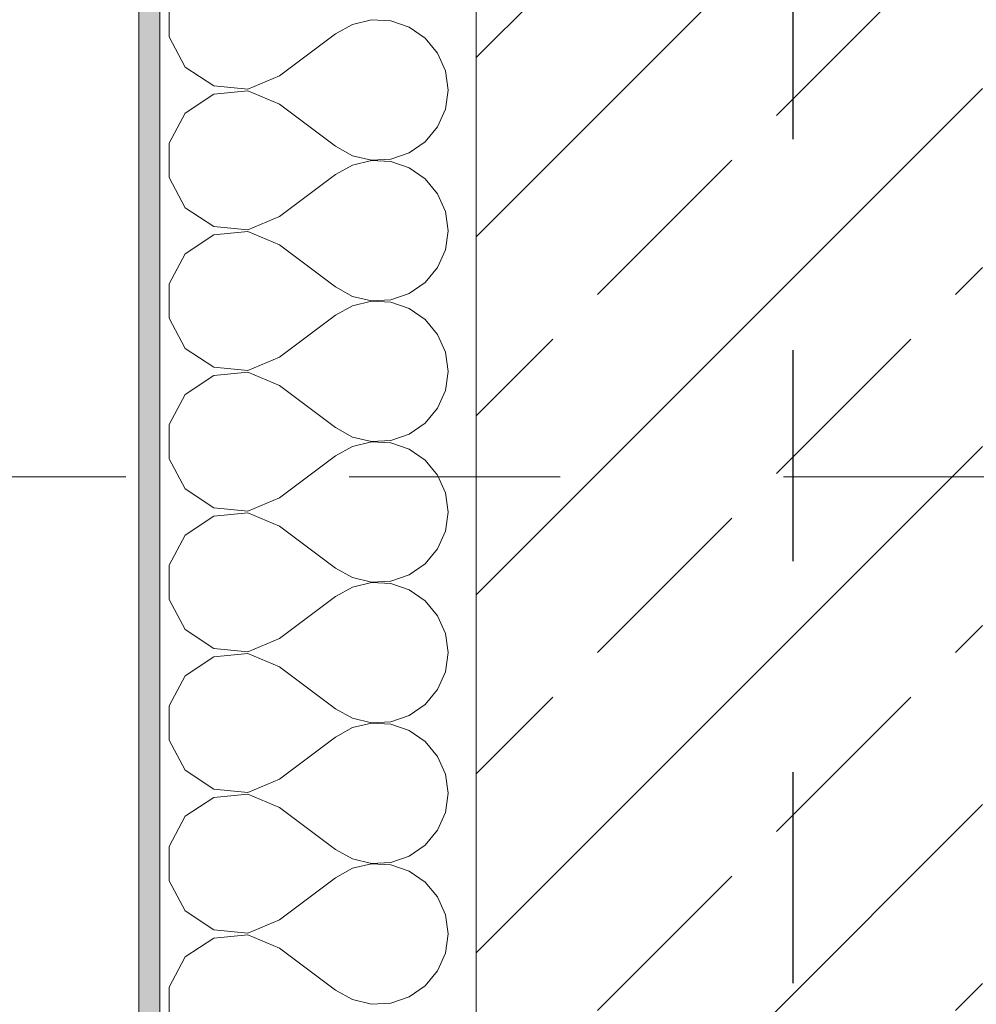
# Model space of a CAD drawing. Header units: metres. Extents: x -4 to 100, y -11 to 17.
# Tile 6 of 256: x -0.231 to 0.222, y 0.3 to 0.767. Entities that reach past the tile are written whole.
import ezdxf

# ---------------------------------------------------------------- set-up
doc = ezdxf.new("R2010")
doc.units = ezdxf.units.M
doc.header["$MEASUREMENT"] = 0
doc.linetypes.add('Punktlinie eng', pattern=[0.0375, 0.0125, -0.025])
doc.linetypes.add('Strichlinie doppelt', pattern=[0.546806, 0.264583, -0.105833, 0.070556, -0.105833])
for name, color, linetype in [('152 - Bemaßung_ Beschriftung.Ausbau', 7, 'Continuous'), ('208 - Marker.Detail', 7, 'Continuous'), ('451 - Universal.Achsen Raster', 7, 'Continuous'), ('603 - Struktur.Bodenplatte_ Decke Roh', 7, 'Continuous'), ('604 - Struktur.Wand Aussen', 7, 'Continuous')]:
    doc.layers.add(name, color=color, linetype=linetype)
doc.styles.add('ERSTELLTER_STIL_2', font='txt')
doc.dimstyles.new('ERSTELLTER_STIL__12', dxfattribs={"dimtxt": 0.1, "dimasz": 0.0532, "dimexe": 0.18, "dimexo": 0.0625, "dimgap": 0, "dimtad": 1, "dimzin": 0, "dimdsep": 46, "dimtxsty": 'ERSTELLTER_STIL_2', "dimblk": 'ARROWHEAD_2', "dimblk1": 'ARROWHEAD_2', "dimblk2": 'ARROWHEAD_2', "dimcen": 0.09, "dimse1": 1, "dimse2": 1, "dimclrd": 256, "dimclre": 256, "dimclrt": 256, "dimazin": 0, "dimtfac": 1, "dimtdec": 4, "dimtmove": 0, "dimatfit": 3, "dimfxl": 1, "dimtolj": 1, "dimtzin": 0, "dimarcsym": 0})
doc.dimstyles.new('ERSTELLTER_STIL__3', dxfattribs={"dimtxt": 0.1, "dimasz": 0.0532, "dimexe": 0.18, "dimexo": 0.0625, "dimgap": 0, "dimtad": 1, "dimzin": 0, "dimdsep": 46, "dimtxsty": 'ERSTELLTER_STIL_2', "dimblk": 'ARROWHEAD_2', "dimblk1": 'ARROWHEAD_2', "dimblk2": 'ARROWHEAD_2', "dimcen": 0.09, "dimse1": 1, "dimse2": 1, "dimclrd": 7, "dimclre": 7, "dimclrt": 7, "dimazin": 0, "dimtfac": 1, "dimtdec": 4, "dimtmove": 0, "dimatfit": 3, "dimfxl": 1, "dimtolj": 1, "dimtzin": 0, "dimarcsym": 0})
doc.dimstyles.new('ERSTELLTER_STIL__5', dxfattribs={"dimtxt": 0.1, "dimasz": 0.0532, "dimexe": 0.18, "dimexo": 0.0625, "dimgap": 0, "dimtad": 1, "dimtih": 1, "dimtoh": 1, "dimzin": 0, "dimdsep": 46, "dimtxsty": 'ERSTELLTER_STIL_2', "dimblk": 'ARROWHEAD_2', "dimblk1": 'ARROWHEAD_2', "dimblk2": 'ARROWHEAD_2', "dimcen": 0.09, "dimse1": 1, "dimse2": 1, "dimclrd": 7, "dimclre": 7, "dimclrt": 7, "dimazin": 0, "dimtfac": 1, "dimtdec": 4, "dimtmove": 0, "dimatfit": 3, "dimfxl": 1, "dimtolj": 1, "dimtzin": 0, "dimarcsym": 0})
doc.dimstyles.new('ERSTELLTER_STIL__6', dxfattribs={"dimtxt": 0.1, "dimasz": 0.0532, "dimexe": 0.18, "dimexo": 0.0625, "dimgap": 0, "dimtad": 1, "dimtih": 1, "dimtoh": 1, "dimzin": 0, "dimdsep": 46, "dimtxsty": 'ERSTELLTER_STIL_2', "dimblk": 'ARROWHEAD_2', "dimblk1": 'ARROWHEAD_2', "dimblk2": 'ARROWHEAD_2', "dimcen": 0.09, "dimse1": 1, "dimse2": 1, "dimclrd": 7, "dimclre": 7, "dimclrt": 7, "dimazin": 0, "dimtfac": 1, "dimtdec": 4, "dimtmove": 2, "dimatfit": 3, "dimfxl": 1, "dimtolj": 1, "dimtzin": 0, "dimarcsym": 0})

# ---------------------------------------------------------------- blocks, each defined once
blk = doc.blocks.new('*X57')
at = {"layer": '604 - Struktur.Wand Aussen', "color": 7, "linetype": 'Continuous', "lineweight": 5}
for p, q in [((-0.16066, 0.77479), (-0.16066, 0.75855)), ((-0.06466, 0.76653), (-0.07362, 0.76445)), ((-0.05547, 0.76609), (-0.06466, 0.76653)), ((-0.04676, 0.76315), (-0.05547, 0.76609)), ((-0.07362, 0.76445), (-0.08167, 0.76)), ((-0.03918, 0.75794), (-0.04676, 0.76315)), ((-0.16066, 0.75855), (-0.15299, 0.74424)), ((-0.10833, 0.74), (-0.08167, 0.76)), ((-0.03331, 0.75086), (-0.03918, 0.75794)), ((-0.0296, 0.74244), (-0.03331, 0.75086)), ((-0.15299, 0.74424), (-0.13947, 0.73525)), ((-0.02833, 0.73333), (-0.0296, 0.74244)), ((-0.1233, 0.73371), (-0.10833, 0.74)), ((-0.13947, 0.73525), (-0.1233, 0.73371)), ((-0.1233, 0.73295), (-0.13947, 0.73142)), ((-0.10833, 0.72667), (-0.1233, 0.73295)), ((-0.0296, 0.72422), (-0.02833, 0.73333)), ((-0.13947, 0.73142), (-0.15299, 0.72243)), ((-0.10833, 0.72667), (-0.08167, 0.70667)), ((-0.03331, 0.71581), (-0.0296, 0.72422)), ((-0.15299, 0.72243), (-0.16066, 0.70812)), ((-0.03918, 0.70873), (-0.03331, 0.71581)), ((-0.16066, 0.70812), (-0.16066, 0.69188)), ((-0.08167, 0.70667), (-0.07362, 0.70222)), ((-0.04676, 0.70352), (-0.03918, 0.70873)), ((-0.07362, 0.70222), (-0.06466, 0.70013)), ((-0.06466, 0.70013), (-0.05547, 0.70058)), ((-0.05547, 0.70058), (-0.04676, 0.70352)), ((-0.07362, 0.69778), (-0.08167, 0.69333)), ((-0.06466, 0.69987), (-0.07362, 0.69778)), ((-0.05547, 0.69942), (-0.06466, 0.69987)), ((-0.04676, 0.69648), (-0.05547, 0.69942)), ((-0.03918, 0.69127), (-0.04676, 0.69648)), ((-0.16066, 0.69188), (-0.15299, 0.67757)), ((-0.10833, 0.67333), (-0.08167, 0.69333)), ((-0.03331, 0.68419), (-0.03918, 0.69127)), ((-0.0296, 0.67578), (-0.03331, 0.68419)), ((-0.15299, 0.67757), (-0.13947, 0.66858)), ((-0.1233, 0.66705), (-0.10833, 0.67333)), ((-0.02833, 0.66667), (-0.0296, 0.67578)), ((-0.13947, 0.66858), (-0.1233, 0.66705)), ((-0.13947, 0.66475), (-0.15299, 0.65576)), ((-0.1233, 0.66629), (-0.13947, 0.66475)), ((-0.10833, 0.66), (-0.1233, 0.66629)), ((-0.0296, 0.65756), (-0.02833, 0.66667)), ((-0.10833, 0.66), (-0.08167, 0.64)), ((-0.15299, 0.65576), (-0.16066, 0.64145)), ((-0.03331, 0.64914), (-0.0296, 0.65756)), ((-0.03918, 0.64206), (-0.03331, 0.64914)), ((-0.16066, 0.64145), (-0.16066, 0.62521)), ((-0.08167, 0.64), (-0.07362, 0.63555)), ((-0.04676, 0.63685), (-0.03918, 0.64206)), ((-0.07362, 0.63555), (-0.06466, 0.63347)), ((-0.05547, 0.63391), (-0.04676, 0.63685)), ((-0.07362, 0.63112), (-0.08167, 0.62667)), ((-0.06466, 0.6332), (-0.07362, 0.63112)), ((-0.06466, 0.63347), (-0.05547, 0.63391)), ((-0.05547, 0.63275), (-0.06466, 0.6332)), ((-0.04676, 0.62981), (-0.05547, 0.63275)), ((-0.10833, 0.60667), (-0.08167, 0.62667)), ((-0.03918, 0.62461), (-0.04676, 0.62981)), ((-0.16066, 0.62521), (-0.15299, 0.6109)), ((-0.03331, 0.61752), (-0.03918, 0.62461)), ((-0.0296, 0.60911), (-0.03331, 0.61752)), ((-0.15299, 0.6109), (-0.13947, 0.60192)), ((-0.02833, 0.6), (-0.0296, 0.60911)), ((-0.1233, 0.60038), (-0.10833, 0.60667)), ((-0.13947, 0.59808), (-0.15299, 0.5891)), ((-0.13947, 0.60192), (-0.1233, 0.60038)), ((-0.1233, 0.59962), (-0.13947, 0.59808)), ((-0.10833, 0.59333), (-0.1233, 0.59962)), ((-0.0296, 0.59089), (-0.02833, 0.6)), ((-0.10833, 0.59333), (-0.08167, 0.57333)), ((-0.15299, 0.5891), (-0.16066, 0.57479)), ((-0.03331, 0.58248), (-0.0296, 0.59089)), ((-0.03918, 0.57539), (-0.03331, 0.58248)), ((-0.16066, 0.57479), (-0.16066, 0.55855)), ((-0.04676, 0.57019), (-0.03918, 0.57539)), ((-0.08167, 0.57333), (-0.07362, 0.56888)), ((-0.05547, 0.56725), (-0.04676, 0.57019)), ((-0.07362, 0.56888), (-0.06466, 0.5668)), ((-0.06466, 0.56653), (-0.07362, 0.56445)), ((-0.06466, 0.5668), (-0.05547, 0.56725)), ((-0.05547, 0.56609), (-0.06466, 0.56653)), ((-0.04676, 0.56315), (-0.05547, 0.56609)), ((-0.10833, 0.54), (-0.08167, 0.56)), ((-0.07362, 0.56445), (-0.08167, 0.56)), ((-0.03918, 0.55794), (-0.04676, 0.56315)), ((-0.16066, 0.55855), (-0.15299, 0.54424)), ((-0.03331, 0.55086), (-0.03918, 0.55794)), ((-0.0296, 0.54244), (-0.03331, 0.55086)), ((-0.15299, 0.54424), (-0.13947, 0.53525)), ((-0.02833, 0.53333), (-0.0296, 0.54244)), ((-0.1233, 0.53371), (-0.10833, 0.54)), ((-0.13947, 0.53525), (-0.1233, 0.53371)), ((-0.1233, 0.53295), (-0.13947, 0.53142)), ((-0.10833, 0.52667), (-0.1233, 0.53295)), ((-0.0296, 0.52422), (-0.02833, 0.53333)), ((-0.13947, 0.53142), (-0.15299, 0.52243)), ((-0.10833, 0.52667), (-0.08167, 0.50667)), ((-0.03331, 0.51581), (-0.0296, 0.52422)), ((-0.15299, 0.52243), (-0.16066, 0.50812)), ((-0.03918, 0.50873), (-0.03331, 0.51581)), ((-0.04676, 0.50352), (-0.03918, 0.50873)), ((-0.16066, 0.50812), (-0.16066, 0.49188)), ((-0.08167, 0.50667), (-0.07362, 0.50222)), ((-0.07362, 0.50222), (-0.06466, 0.50013)), ((-0.06466, 0.49987), (-0.07362, 0.49778)), ((-0.06466, 0.50013), (-0.05547, 0.50058)), ((-0.05547, 0.49942), (-0.06466, 0.49987)), ((-0.05547, 0.50058), (-0.04676, 0.50352)), ((-0.04676, 0.49648), (-0.05547, 0.49942)), ((-0.07362, 0.49778), (-0.08167, 0.49333)), ((-0.03918, 0.49127), (-0.04676, 0.49648)), ((-0.16066, 0.49188), (-0.15299, 0.47757)), ((-0.10833, 0.47333), (-0.08167, 0.49333)), ((-0.03331, 0.48419), (-0.03918, 0.49127)), ((-0.0296, 0.47578), (-0.03331, 0.48419)), ((-0.15299, 0.47757), (-0.13947, 0.46858)), ((-0.1233, 0.46705), (-0.10833, 0.47333)), ((-0.02833, 0.46667), (-0.0296, 0.47578)), ((-0.13947, 0.46858), (-0.1233, 0.46705)), ((-0.0296, 0.45756), (-0.02833, 0.46667)), ((-0.13947, 0.46475), (-0.15299, 0.45576)), ((-0.1233, 0.46629), (-0.13947, 0.46475)), ((-0.10833, 0.46), (-0.1233, 0.46629)), ((-0.10833, 0.46), (-0.08167, 0.44)), ((-0.03331, 0.44914), (-0.0296, 0.45756)), ((-0.15299, 0.45576), (-0.16066, 0.44145)), ((-0.03918, 0.44206), (-0.03331, 0.44914)), ((-0.16066, 0.44145), (-0.16066, 0.42521)), ((-0.08167, 0.44), (-0.07362, 0.43555)), ((-0.04676, 0.43685), (-0.03918, 0.44206)), ((-0.07362, 0.43555), (-0.06466, 0.43347)), ((-0.05547, 0.43391), (-0.04676, 0.43685)), ((-0.07362, 0.43112), (-0.08167, 0.42667)), ((-0.06466, 0.4332), (-0.07362, 0.43112)), ((-0.06466, 0.43347), (-0.05547, 0.43391)), ((-0.05547, 0.43275), (-0.06466, 0.4332)), ((-0.04676, 0.42981), (-0.05547, 0.43275)), ((-0.03918, 0.42461), (-0.04676, 0.42981)), ((-0.16066, 0.42521), (-0.15299, 0.4109)), ((-0.10833, 0.40667), (-0.08167, 0.42667)), ((-0.03331, 0.41752), (-0.03918, 0.42461)), ((-0.0296, 0.40911), (-0.03331, 0.41752)), ((-0.15299, 0.4109), (-0.13947, 0.40192)), ((-0.1233, 0.40038), (-0.10833, 0.40667)), ((-0.02833, 0.4), (-0.0296, 0.40911)), ((-0.13947, 0.40192), (-0.1233, 0.40038)), ((-0.13947, 0.39808), (-0.15299, 0.3891)), ((-0.1233, 0.39962), (-0.13947, 0.39808)), ((-0.10833, 0.39333), (-0.1233, 0.39962)), ((-0.0296, 0.39089), (-0.02833, 0.4)), ((-0.10833, 0.39333), (-0.08167, 0.37333)), ((-0.15299, 0.3891), (-0.16066, 0.37479)), ((-0.03331, 0.38248), (-0.0296, 0.39089)), ((-0.03918, 0.37539), (-0.03331, 0.38248)), ((-0.16066, 0.37479), (-0.16066, 0.35855)), ((-0.04676, 0.37019), (-0.03918, 0.37539)), ((-0.08167, 0.37333), (-0.07362, 0.36888)), ((-0.07362, 0.36888), (-0.06466, 0.3668)), ((-0.05547, 0.36725), (-0.04676, 0.37019)), ((-0.07362, 0.36445), (-0.08167, 0.36)), ((-0.06466, 0.36653), (-0.07362, 0.36445)), ((-0.06466, 0.3668), (-0.05547, 0.36725)), ((-0.05547, 0.36609), (-0.06466, 0.36653)), ((-0.04676, 0.36315), (-0.05547, 0.36609)), ((-0.10833, 0.34), (-0.08167, 0.36)), ((-0.03918, 0.35794), (-0.04676, 0.36315)), ((-0.16066, 0.35855), (-0.15299, 0.34424)), ((-0.03331, 0.35086), (-0.03918, 0.35794)), ((-0.0296, 0.34244), (-0.03331, 0.35086)), ((-0.15299, 0.34424), (-0.13947, 0.33525)), ((-0.02833, 0.33333), (-0.0296, 0.34244)), ((-0.1233, 0.33371), (-0.10833, 0.34)), ((-0.13947, 0.33142), (-0.15299, 0.32243)), ((-0.13947, 0.33525), (-0.1233, 0.33371)), ((-0.1233, 0.33295), (-0.13947, 0.33142)), ((-0.10833, 0.32667), (-0.1233, 0.33295)), ((-0.0296, 0.32422), (-0.02833, 0.33333)), ((-0.15299, 0.32243), (-0.16066, 0.30812)), ((-0.10833, 0.32667), (-0.08167, 0.30667)), ((-0.03331, 0.31581), (-0.0296, 0.32422)), ((-0.03918, 0.30873), (-0.03331, 0.31581)), ((-0.16066, 0.30812), (-0.16066, 0.29188)), ((-0.04676, 0.30352), (-0.03918, 0.30873)), ((-0.08167, 0.30667), (-0.07362, 0.30222)), ((-0.05547, 0.30058), (-0.04676, 0.30352)), ((-0.07362, 0.30222), (-0.06466, 0.30013)), ((-0.06466, 0.30013), (-0.05547, 0.30058))]:
    blk.add_line(p, q, dxfattribs=at)
blk = doc.blocks.new('*D274')
at = {"layer": '152 - Bemaßung_ Beschriftung.Ausbau', "color": 160, "linetype": 'Continuous', "lineweight": 5, "true_color": 0x3232ff}
for p, q in [((-3.21, 0.57019), (-3.14, 0.52978)), ((-3.175, 0.005), (-3.175, 0.54998)), ((-3.21, 0.02521), (-3.14, -0.01521)), ((-3.1225, 0.005), (-3.2275, 0.005)), ((-3.175, -0.145), (-3.175, 0.005))]:
    blk.add_line(p, q, dxfattribs=at)
at = {"layer": '152 - Bemaßung_ Beschriftung.Ausbau', "color": 160, "lineweight": 5, "true_color": 0x3232ff, "insert": (-3.19335, 0.17656), "char_height": 0.1, "attachment_point": 7, "rotation": 90, "style": 'ERSTELLTER_STIL_2'}
blk.add_mtext('\\A1;{\\pql;\\fArial|b0|i0|c0|p38;54\\fArial|b0|i0|c0|p38;\\A1{\\H.66x;\\S5^  ;}}', dxfattribs=at)
blk = doc.blocks.new('ARROWHEAD_2')
at = {"color": 0, "linetype": 'Continuous', "lineweight": 0}
for p, q in [((-0.3781, -0.655), (0.3781, 0.655)), ((0, 0), (-1, 0))]:
    blk.add_line(p, q, dxfattribs=at)
blk = doc.blocks.new('*D414')
at = {"layer": '152 - Bemaßung_ Beschriftung.Ausbau', "color": 7, "linetype": 'Continuous', "lineweight": 5}
for p, q in [((-1.21, 6.12521), (-1.14, 6.08479)), ((-1.175, 0.005), (-1.175, 6.105)), ((-1.21, 0.02521), (-1.14, -0.01521)), ((-1.1225, 0.005), (-1.2275, 0.005)), ((-1.175, -0.145), (-1.175, 0.005))]:
    blk.add_line(p, q, dxfattribs=at)
at = {"layer": '152 - Bemaßung_ Beschriftung.Ausbau', "color": 7, "lineweight": 5, "insert": (-1.195, 2.92197), "char_height": 0.1, "attachment_point": 7, "rotation": 90, "style": 'ERSTELLTER_STIL_2'}
blk.add_mtext('\\A1;{\\pql;\\fArial|b0|i0|c0|p38;6,10}', dxfattribs=at)
blk = doc.blocks.new('*D415')
at = {"layer": '152 - Bemaßung_ Beschriftung.Ausbau', "color": 7, "linetype": 'Continuous', "lineweight": 5}
for p, q in [((-1.21, 7.91521), (-1.14, 7.87479)), ((-1.175, 6.105), (-1.175, 7.895)), ((-1.21, 6.12521), (-1.14, 6.08479)), ((-1.1225, 6.105), (-1.2275, 6.105)), ((-1.175, 0.005), (-1.175, 6.105))]:
    blk.add_line(p, q, dxfattribs=at)
at = {"layer": '152 - Bemaßung_ Beschriftung.Ausbau', "color": 7, "lineweight": 5, "char_height": 0.1, "attachment_point": 7, "rotation": 90, "style": 'ERSTELLTER_STIL_2'}
for s, insert in [('\\A1;{\\pql;\\fArial|b0|i0|c0|p38;1,79}', (-1.195, 6.86697)), ('\\A1;{\\pql;\\fArial|b0|i0|c0|p38;2,01}', (-1.055, 6.86697))]:
    blk.add_mtext(s, dxfattribs=dict(at, insert=insert))
blk = doc.blocks.new('*D420')
at = {"layer": '152 - Bemaßung_ Beschriftung.Ausbau', "color": 7, "linetype": 'Continuous', "lineweight": 5}
for p, q in [((-1.71, 5.89269), (-1.64, 5.85228)), ((-1.675, 0.245), (-1.675, 5.87248)), ((-1.71, 0.26521), (-1.64, 0.22479)), ((-1.6225, 0.245), (-1.7275, 0.245)), ((-1.675, 0.005), (-1.675, 0.245))]:
    blk.add_line(p, q, dxfattribs=at)
at = {"layer": '152 - Bemaßung_ Beschriftung.Ausbau', "color": 7, "lineweight": 5, "char_height": 0.1, "attachment_point": 7, "rotation": 90, "style": 'ERSTELLTER_STIL_2'}
for s, insert in [('\\A1;{\\pql;\\fArial|b0|i0|c0|p38;15}', (-1.695, 5.70048)), ('\\A1;{\\pql;\\fArial|b0|i0|c0|p38;5,62\\fArial|b0|i0|c0|p38;\\A1{\\H.66x;\\S75^  ;}}', (-1.67559, 2.79974))]:
    blk.add_mtext(s, dxfattribs=dict(at, insert=insert))
blk = doc.blocks.new('*D421')
at = {"layer": '152 - Bemaßung_ Beschriftung.Ausbau', "color": 7, "linetype": 'Continuous', "lineweight": 5}
for p, q in [((-1.71, 6.04269), (-1.64, 6.00228)), ((-1.675, 5.87248), (-1.675, 6.02248)), ((-1.71, 5.89269), (-1.64, 5.85228)), ((-1.6225, 5.87248), (-1.7275, 5.87248)), ((-1.675, 0.245), (-1.675, 5.87248))]:
    blk.add_line(p, q, dxfattribs=at)
blk = doc.blocks.new('*D429')
at = {"layer": '152 - Bemaßung_ Beschriftung.Ausbau', "color": 7, "linetype": 'Continuous', "lineweight": 5}
for p, q in [((-2.21, 0.27019), (-2.14, 0.22978)), ((-2.14, 0.22479), (-2.21, 0.26521)), ((-2.175, 0.245), (-2.175, 0.24998)), ((-2.1225, 0.245), (-2.2275, 0.245)), ((-2.175, 0.005), (-2.175, 0.245))]:
    blk.add_line(p, q, dxfattribs=at)
blk = doc.blocks.new('*D430')
at = {"layer": '152 - Bemaßung_ Beschriftung.Ausbau', "color": 7, "linetype": 'Continuous', "lineweight": 5}
for p, q in [((-2.21, 0.72019), (-2.14, 0.67978)), ((-2.175, 0.24998), (-2.175, 0.69998)), ((-2.21, 0.27019), (-2.14, 0.22978)), ((-2.14, 0.22479), (-2.21, 0.26521)), ((-2.1225, 0.24998), (-2.2275, 0.24998)), ((-2.175, 0.245), (-2.175, 0.24998))]:
    blk.add_line(p, q, dxfattribs=at)
at = {"layer": '152 - Bemaßung_ Beschriftung.Ausbau', "color": 7, "lineweight": 5, "char_height": 0.1, "attachment_point": 7, "rotation": 90, "style": 'ERSTELLTER_STIL_2'}
for s, insert in [('\\A1;{\\pql;\\fArial|b0|i0|c0|p38;0\\fArial|b0|i0|c0|p38;\\A1{\\H.66x;\\S5^  ;}}', (-2.19335, 0.27021)), ('\\A1;{\\pql;\\fArial|b0|i0|c0|p38;45}', (-2.195, 0.46208))]:
    blk.add_mtext(s, dxfattribs=dict(at, insert=insert))
blk = doc.blocks.new('*D431')
at = {"layer": '152 - Bemaßung_ Beschriftung.Ausbau', "color": 7, "linetype": 'Continuous', "lineweight": 5}
for p, q in [((-2.21, 5.22019), (-2.14, 5.17978)), ((-2.175, 0.69998), (-2.175, 5.19998)), ((-2.21, 0.72019), (-2.14, 0.67978)), ((-2.1225, 0.69998), (-2.2275, 0.69998)), ((-2.175, 0.24998), (-2.175, 0.69998))]:
    blk.add_line(p, q, dxfattribs=at)
at = {"layer": '152 - Bemaßung_ Beschriftung.Ausbau', "color": 7, "lineweight": 5, "insert": (-2.195, 2.81695), "char_height": 0.1, "attachment_point": 7, "rotation": 90, "style": 'ERSTELLTER_STIL_2'}
blk.add_mtext('\\A1;{\\pql;\\fArial|b0|i0|c0|p38;4,50}', dxfattribs=at)
blk = doc.blocks.new('*D432')
at = {"layer": '152 - Bemaßung_ Beschriftung.Ausbau', "color": 7, "linetype": 'Continuous', "lineweight": 5}
for p, q in [((-2.21, 6.02019), (-2.14, 5.97978)), ((-2.175, 5.19998), (-2.175, 5.99998)), ((-2.21, 5.22019), (-2.14, 5.17978)), ((-2.1225, 5.19998), (-2.2275, 5.19998)), ((-2.175, 0.69998), (-2.175, 5.19998))]:
    blk.add_line(p, q, dxfattribs=at)
at = {"layer": '152 - Bemaßung_ Beschriftung.Ausbau', "color": 7, "lineweight": 5, "insert": (-2.195, 5.5241), "char_height": 0.1, "attachment_point": 7, "rotation": 90, "style": 'ERSTELLTER_STIL_2'}
blk.add_mtext('\\A1;{\\pql;\\fArial|b0|i0|c0|p38;80}', dxfattribs=at)
blk = doc.blocks.new('*D440')
at = {"layer": '152 - Bemaßung_ Beschriftung.Ausbau', "color": 7, "linetype": 'Continuous', "lineweight": 5}
for p, q in [((-2.675, 13.845), (-2.675, 13.87923)), ((-2.64, 13.82479), (-2.71, 13.86521)), ((-2.6225, 13.845), (-2.7275, 13.845)), ((-2.675, -0.145), (-2.675, 13.845)), ((-2.71, -0.12479), (-2.64, -0.16521)), ((-2.6225, -0.145), (-2.7275, -0.145)), ((-2.675, -0.17923), (-2.675, -0.145))]:
    blk.add_line(p, q, dxfattribs=at)
at = {"layer": '152 - Bemaßung_ Beschriftung.Ausbau', "color": 7, "lineweight": 5, "insert": (-2.695, 6.67903), "char_height": 0.1, "attachment_point": 7, "rotation": 90, "style": 'ERSTELLTER_STIL_2'}
blk.add_mtext('\\A1;{\\pql;\\fArial|b0|i0|c0|p38;13,99}', dxfattribs=at)
blk = doc.blocks.new('*D479')
at = {"layer": '152 - Bemaßung_ Beschriftung.Ausbau', "color": 7, "linetype": 'Continuous', "lineweight": 5}
for p, q in [((0.225, -4.6125), (0.225, -4.5075)), ((4.04499, -4.6125), (4.04499, -4.5075)), ((0.24521, -4.525), (0.20479, -4.595)), ((4.0652, -4.525), (4.02478, -4.595)), ((-0.015, -4.56), (0.225, -4.56)), ((0.225, -4.56), (4.04499, -4.56)), ((4.04499, -4.56), (4.19499, -4.56))]:
    blk.add_line(p, q, dxfattribs=at)
at = {"layer": '152 - Bemaßung_ Beschriftung.Ausbau', "color": 7, "lineweight": 5, "char_height": 0.1, "attachment_point": 7, "style": 'ERSTELLTER_STIL_2'}
for s, insert in [('\\A1;{\\pql;\\fArial|b0|i0|c0|p38;3,82}', (1.92608, -4.54)), ('\\A1;{\\pql;\\fArial|b0|i0|c0|p38;15}', (3.87299, -4.54))]:
    blk.add_mtext(s, dxfattribs=dict(at, insert=insert))
blk = doc.blocks.new('*D520')
at = {"layer": '152 - Bemaßung_ Beschriftung.Ausbau', "color": 7, "linetype": 'Continuous', "lineweight": 5}
for p, q in [((0.225, -5.1125), (0.225, -5.0075)), ((0.37999, -5.1125), (0.37999, -5.0075)), ((0.24521, -5.025), (0.20479, -5.095)), ((0.4002, -5.025), (0.35978, -5.095)), ((-0.015, -5.06), (0.225, -5.06)), ((0.225, -5.06), (0.37999, -5.06)), ((0.37999, -5.06), (0.67999, -5.06))]:
    blk.add_line(p, q, dxfattribs=at)

msp = doc.modelspace()

# ---------------------------------------------------------------- hatches: boundary and pattern name
at = {"layer": '604 - Struktur.Wand Aussen', "linetype": 'Continuous', "lineweight": 0, "true_color": 0x000000}
h = msp.add_hatch(dxfattribs=at)
h.set_pattern_fill('Verputz_0001', color=18, style=0, pattern_type=2)
h.set_pattern_definition([(0, (0, 0), (0, 0.0866025), [0, -0.05]), (0, (0.025, 0.0433), (0, 0.0866025), [0, -0.05])])
h.paths.add_polyline_path([(-0.175, -0.145), (-0.165, -0.145), (-0.165, 6.105), (-0.175, 6.105)])
h = msp.add_hatch(dxfattribs=at)
h.set_pattern_fill('Beton__Stahlbeton_0001', color=18, style=0, pattern_type=2)
h.set_pattern_definition([(45, (0, 0), (-0.0848528, 0.0848528), []), (45, (-0.04243, 0.04243), (-0.0848528, 0.0848528), [0.09, -0.03])])
h.paths.add_polyline_path([(-0.015, 6.105), (-0.015, 0.245), (0.225, 0.245), (0.225, 6.105), (0.175, 6.105), (0.105, 6.105)])

# ---------------------------------------------------------------- linework, layer by layer
at = {"layer": '208 - Marker.Detail', "color": 30, "linetype": 'Punktlinie eng', "lineweight": 25, "true_color": 0xff6e00}
msp.add_line((0.135, 1.01002), (0.135, 0.255), dxfattribs=at)
at = {"layer": '451 - Universal.Achsen Raster', "color": 160, "linetype": 'Strichlinie doppelt', "lineweight": 9, "true_color": 0x3232ff}
msp.add_line((64.93503, 0.54998), (-3.175, 0.54998), dxfattribs=at)
at = {"layer": '603 - Struktur.Bodenplatte_ Decke Roh', "color": 7, "linetype": 'Continuous', "lineweight": 18, "flags": 128}
msp.add_lwpolyline([(-0.015, 13.695), (-0.015, 0.005), (43.89, 0.005)], dxfattribs=at)
at = {"layer": '604 - Struktur.Wand Aussen', "color": 7, "linetype": 'Continuous', "lineweight": 5}
msp.add_line((-0.165, 6.105), (-0.165, -0.005), dxfattribs=at)
at = {"layer": '604 - Struktur.Wand Aussen', "color": 7, "linetype": 'Continuous', "lineweight": 13}
msp.add_line((-0.015, 6.105), (-0.015, 0.245), dxfattribs=at)
at = {"layer": '604 - Struktur.Wand Aussen', "color": 7, "linetype": 'Continuous', "lineweight": 5, "flags": 128}
msp.add_lwpolyline([(-0.175, 6.105), (-0.175, -0.155)], dxfattribs=at)

# ---------------------------------------------------------------- block references
at = {"layer": '604 - Struktur.Wand Aussen', "color": 7, "lineweight": 18}
msp.add_blockref('*X57', (0, 0), dxfattribs=at)

# ---------------------------------------------------------------- dimensions: what is measured, and where the dimension line sits
at = {"layer": '152 - Bemaßung_ Beschriftung.Ausbau', "color": 7, "linetype": 'Continuous', "lineweight": 5}
for base, p1, p2, picture, middle in [((-2.675, 13.845), (-0.165, -0.145), (-0.165, 13.845), '*D440', (-2.745, 6.84703)), ((-1.175, 7.895), (0.105, 6.105), (0.105, 7.895), '*D415', (-1.245, 6.99685)), ((-1.175, 6.105), (-0.015, 0.005), (0.105, 6.105), '*D414', (-1.245, 3.05185)), ((-1.675, 6.02248), (5.76624, 5.87248), (5.76624, 6.02248), '*D421', (-1.745, 5.77672)), ((-2.175, 5.99998), (0.67999, 5.19998), (0.67999, 5.99998), '*D432', (-2.245, 5.60033)), ((-1.675, 5.87248), (0.225, 0.245), (5.76624, 5.87248), '*D420', (-1.745, 3.1028)), ((-2.175, 5.19998), (0.37999, 0.69998), (0.67999, 5.19998), '*D431', (-2.245, 2.94684)), ((-2.175, 0.69998), (0.37999, 0.24998), (0.37999, 0.69998), '*D430', (-2.245, 0.53832)), ((-2.175, 0.24998), (0.225, 0.245), (0.37999, 0.24998), '*D429', (-2.245, 0.44339))]:
    dim = msp.add_linear_dim(base=base, p1=p1, p2=p2, angle=90, dimstyle='ERSTELLTER_STIL__3', dxfattribs=at)
    dim.commit()
    dim.dimension.update_dxf_attribs({"geometry": picture, "text_midpoint": middle, "dimtype": 160, "text_rotation": 90})
for base, p2, dimstyle, picture, middle in [((4.04499, -4.56), (4.04499, 3.29123), 'ERSTELLTER_STIL__5', '*D479', (2.05596, -4.49)), ((0.37999, -5.06), (0.37999, 0.69998), 'ERSTELLTER_STIL__6', '*D520', (0.41286, -4.99732))]:
    dim = msp.add_linear_dim(base=base, p1=(0.225, 0.245), p2=p2, angle=0, dimstyle=dimstyle, dxfattribs=at)
    dim.commit()
    dim.dimension.update_dxf_attribs({"geometry": picture, "text_midpoint": middle, "dimtype": 160})
at = {"layer": '152 - Bemaßung_ Beschriftung.Ausbau', "color": 160, "linetype": 'Continuous', "lineweight": 5, "true_color": 0x3232ff}
dim = msp.add_linear_dim(base=(-3.175, 0.54998), p1=(-0.015, 0.005), p2=(-3.425, 0.54998), angle=90, dimstyle='ERSTELLTER_STIL__12', dxfattribs=at)
dim.commit()
dim.dimension.update_dxf_attribs({"geometry": '*D274', "text_midpoint": (-3.245, 0.38786), "dimtype": 160, "text_rotation": 90})

doc.saveas('drawing.dxf')
